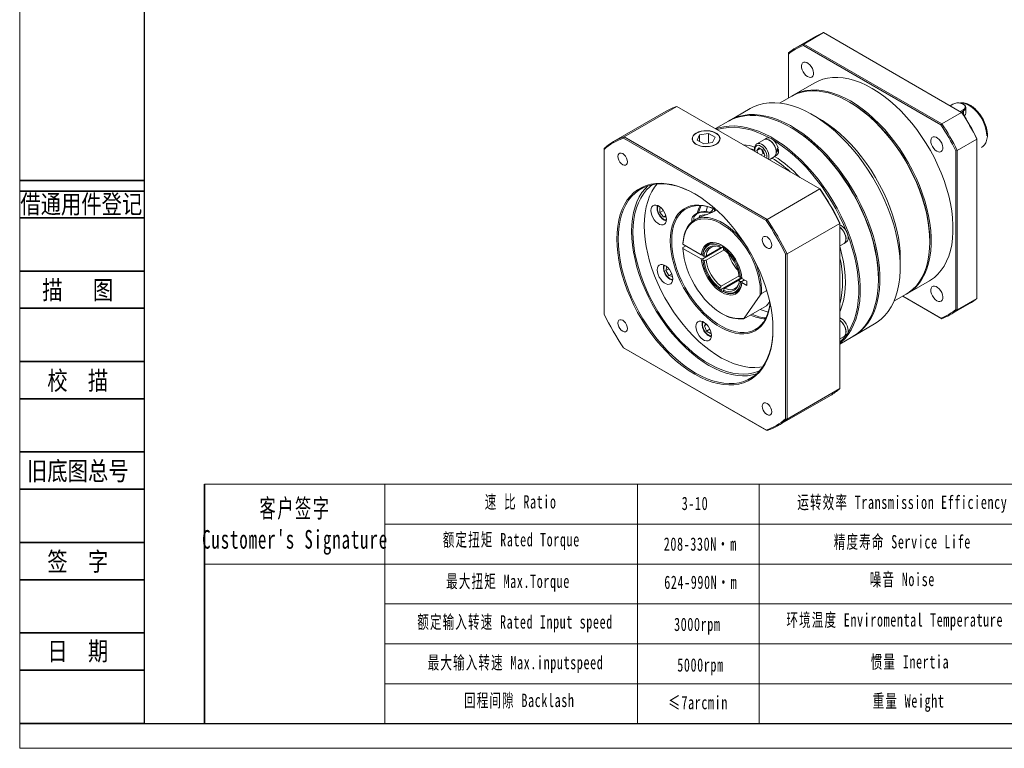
# Model space of a CAD drawing. Header units: millimetres. Extents: x 8145 to 8986, y -564 to 31.
# Tile 1 of 3: x 8145 to 8541, y -564 to -271. Entities that reach past the tile are written whole.
import ezdxf
from ezdxf.enums import TextEntityAlignment as Align

# ---------------------------------------------------------------- set-up
doc = ezdxf.new("R2010")
doc.units = ezdxf.units.MM
doc.layers.get('0').update_dxf_attribs({"lineweight": 18})
for name, color, linetype, lineweight in [('2细线层', 4, 'Continuous', 35), ('6文字层', 3, 'Continuous', 35), ('7标注层', 4, 'Continuous', 35), ('SLD-0', 7, 'Continuous', 18), ('图框_外框线', 7, 'Continuous', 18)]:
    doc.layers.add(name, color=color, linetype=linetype, lineweight=lineweight)
doc.styles.add('宋体', font='txt', dxfattribs={"width": 0.8})
doc.styles.add('标准', font='txt', dxfattribs={"width": 0.667})

msp = doc.modelspace()

# ---------------------------------------------------------------- linework, layer by layer
at = {"color": 7, "linetype": 'Continuous', "lineweight": 15}
for p, q in [((8468.1, -275.86), (8460.18, -280.43)), ((8523.6, -307.9), (8468.1, -275.86)), ((8464.85, -277.38), (8456.93, -281.95)), ((8460, -280.98), (8460.18, -280.43)), ((8515.3, -312.9), (8460, -280.98)), ((8460.18, -280.43), (8515.68, -312.47)), ((8453.99, -284.45), (8453.99, -284.01)), ((8453.99, -284.45), (8453.99, -302.13)), ((8464.65, -295.97), (8455.88, -301.03)), ((8455.32, -301.36), (8450.41, -304.19)), ((8478.6, -303.8), (8478.32, -303.64)), ((8520.12, -304.59), (8518.99, -305.24)), ((8524.42, -304.72), (8524.19, -304.59)), ((8404.87, -307.39), (8383.66, -319.63)), ((8409.13, -305.5), (8387.91, -317.74)), ((8466.61, -338.68), (8409.13, -305.5)), ((8438.61, -306.39), (8430.41, -311.12)), ((8515.68, -312.47), (8523.6, -307.9)), ((8523.06, -307.59), (8524.19, -306.94)), ((8524.42, -307.33), (8523.52, -307.85)), ((8523.6, -307.9), (8523.78, -308)), ((8524.42, -307.33), (8524.19, -306.94)), ((8525.35, -308.07), (8525.35, -306.03)), ((8429.84, -311.45), (8424.64, -314.45)), ((8466.44, -310.5), (8463.61, -308.86)), ((8515.3, -312.9), (8515.68, -312.47)), ((8416.98, -316.24), (8416.94, -316.26)), ((8421.85, -316.43), (8418.28, -316.99)), ((8424.47, -317.94), (8421.85, -316.43)), ((8421.85, -320.26), (8421.85, -316.43)), ((8424.86, -316.26), (8424.81, -316.24)), ((8455.13, -314.09), (8454.84, -313.93)), ((8387.73, -318.29), (8387.91, -317.74)), ((8445.01, -351.36), (8387.73, -318.29)), ((8387.91, -317.74), (8445.39, -350.92)), ((8418.28, -316.99), (8417.33, -319.05)), ((8417.33, -319.05), (8419.94, -320.56)), ((8418.28, -319.6), (8418.28, -316.99)), ((8419.94, -320.56), (8423.51, -320)), ((8423.51, -320), (8424.47, -317.94)), ((8444.3, -318.82), (8441.33, -320.53)), ((8445.22, -318.34), (8444.63, -318.68)), ((8529.79, -318.62), (8521.87, -323.2)), ((8529.79, -382.71), (8529.79, -318.62)), ((8379.88, -322.38), (8379.88, -322.82)), ((8379.88, -322.82), (8379.88, -388.97)), ((8441.27, -323.3), (8442.09, -322.14)), ((8442.68, -322.48), (8441.27, -323.3)), ((8441.64, -324.27), (8441.27, -323.3)), ((8442.09, -322.14), (8443.72, -323.08)), ((8443.78, -324.43), (8442.85, -324.96)), ((8443.37, -323.37), (8443.13, -322.74)), ((8443.78, -324.43), (8443.37, -323.37)), ((8443.72, -323.08), (8444.53, -325.19)), ((8444.37, -324.77), (8443.78, -324.43)), ((8449.96, -322.85), (8449.52, -322.68)), ((8521.87, -323.2), (8521.31, -323.31)), ((8521.31, -387.17), (8521.31, -323.31)), ((8521.87, -323.2), (8521.87, -387.28)), ((8444.53, -325.19), (8444.16, -325.72)), ((8446.25, -326.93), (8448.3, -325.75)), ((8448.58, -325.53), (8449.18, -325.18)), ((8445.39, -350.92), (8466.61, -338.68)), ((8466.79, -338.79), (8466.61, -338.68)), ((8402.34, -346.29), (8402.74, -346.25)), ((8402.34, -348.17), (8402.34, -346.29)), ((8403.71, -347.38), (8402.34, -348.17)), ((8403.75, -349.93), (8402.34, -348.17)), ((8404.69, -349.39), (8403.75, -349.93)), ((8404.81, -349.84), (8403.75, -349.93)), ((8415.13, -351.16), (8415.13, -351.94)), ((8416.8, -350.84), (8416.2, -351.19)), ((8417.96, -350.27), (8418.37, -349.37)), ((8418.37, -349.37), (8421.05, -348.96)), ((8418.37, -350.09), (8418.37, -349.37)), ((8445.39, -350.92), (8445.01, -351.36)), ((8474.64, -352.59), (8453.42, -364.83)), ((8474.64, -352.59), (8474.64, -352.37)), ((8474.64, -418.96), (8474.64, -352.59)), ((8510.84, -359.98), (8510.84, -359.65)), ((8411.58, -360.96), (8411.58, -360.64)), ((8418.95, -365.22), (8411.58, -360.96)), ((8411.58, -362.27), (8412.71, -361.62)), ((8411.58, -362.27), (8411.58, -362.6)), ((8411.58, -362.6), (8418.95, -366.85)), ((8419.51, -366.8), (8428.04, -361.87)), ((8428.08, -363.17), (8420.93, -367.29)), ((8420.94, -365.66), (8426.91, -362.22)), ((8426.69, -361.07), (8426.41, -361.56)), ((8426.41, -361.56), (8426.41, -362.17)), ((8427.83, -361.73), (8426.98, -362.22)), ((8427.83, -362.38), (8428.11, -361.89)), ((8427.83, -362.98), (8427.83, -362.38)), ((8474.64, -361.62), (8476.34, -360.64)), ((8476.63, -360.42), (8476.82, -360.3)), ((8419.51, -365.22), (8418.95, -365.22)), ((8418.95, -366.85), (8419.51, -366.85)), ((8419.51, -366.8), (8419.51, -367.13)), ((8419.51, -367.13), (8420.04, -367.43)), ((8419.52, -365.5), (8419.52, -365.17)), ((8420.04, -365.8), (8419.52, -365.5)), ((8452.86, -364.94), (8453.42, -364.83)), ((8452.86, -431.1), (8452.86, -364.94)), ((8453.42, -364.83), (8453.42, -431.21)), ((8498.96, -370.1), (8498.96, -366.83)), ((8404.73, -371.53), (8405.14, -370.01)), ((8405.93, -370.84), (8404.73, -371.53)), ((8405.89, -373.53), (8404.73, -371.53)), ((8407.09, -372.84), (8405.89, -373.53)), ((8407.4, -373.93), (8405.89, -373.53)), ((8435.26, -374.34), (8426.69, -379.29)), ((8426.98, -377.81), (8434.16, -373.67)), ((8434.41, -375.15), (8428.39, -378.63)), ((8434.72, -374.27), (8434.19, -373.97)), ((8434.2, -375.61), (8434.73, -375.91)), ((8434.44, -375.09), (8435.29, -374.6)), ((8435.29, -374.27), (8434.72, -374.27)), ((8434.73, -375.91), (8435.29, -375.91)), ((8437.3, -375.81), (8435.29, -374.65)), ((8436.38, -375.28), (8435.29, -375.91)), ((8436.42, -375.31), (8435.29, -375.96)), ((8435.29, -375.96), (8435.29, -376.29)), ((8437.3, -377.45), (8437.3, -375.81)), ((8490.19, -375.16), (8490.19, -374.83)), ((8501.88, -380.71), (8510.65, -375.65)), ((8426.41, -378.52), (8426.41, -379.12)), ((8426.41, -379.12), (8426.69, -379.29)), ((8427.83, -379.94), (8427.83, -379.34)), ((8428.11, -380.11), (8427.83, -379.94)), ((8435.29, -376.29), (8437.3, -377.45)), ((8443.22, -380.75), (8445.29, -379.55)), ((8436.13, -390.6), (8442.61, -381.38)), ((8443.22, -380.75), (8442.61, -381.38)), ((8496.4, -383.87), (8501.31, -381.04)), ((8499.99, -381.8), (8515.3, -390.64)), ((8515.68, -390.86), (8499.99, -381.8)), ((8521.87, -387.28), (8529.79, -382.71)), ((8436.08, -390.9), (8445.13, -385.67)), ((8445.13, -385.67), (8445.74, -385.05)), ((8445.74, -385.05), (8446.47, -384.01)), ((8518.93, -389.34), (8526.85, -384.77)), ((8521.87, -387.28), (8521.31, -387.17)), ((8427.12, -388.71), (8427.4, -388.88)), ((8436.13, -390.6), (8436.08, -390.9)), ((8515.68, -390.86), (8515.3, -390.64)), ((8420.22, -393.75), (8420.83, -392.89)), ((8421.15, -393.21), (8420.22, -393.75)), ((8421.03, -395.86), (8420.22, -393.75)), ((8422.41, -395.06), (8421.03, -395.86)), ((8422.67, -396.8), (8421.03, -395.86)), ((8480.4, -397.73), (8488.6, -392.99)), ((8422.9, -396.47), (8422.67, -396.8)), ((8474.64, -399.02), (8476.34, -398.04)), ((8474.64, -401.05), (8479.84, -398.05)), ((8476.63, -397.82), (8477.22, -397.47)), ((8387.73, -402.56), (8445.01, -435.63)), ((8387.91, -402.66), (8387.73, -402.56)), ((8445.39, -435.84), (8387.91, -402.66)), ((8453.42, -431.21), (8474.64, -418.96)), ((8449.65, -433.95), (8470.86, -421.71)), ((8453.42, -431.21), (8452.86, -431.1)), ((8445.01, -435.63), (8445.39, -435.84))]:
    msp.add_line(p, q, dxfattribs=at)
at = {"color": 8, "linetype": 'Continuous', "lineweight": 15}
for p, q in [((8524.42, -308.99), (8524.42, -307.33)), ((8424.29, -346.77), (8424.29, -347.52))]:
    msp.add_line(p, q, dxfattribs=at)
for p, q in [((8291.77, -457.4), (8291.77, -553.57)), ((8393.28, -457.4), (8393.28, -553.57))]:
    msp.add_line(p, q)
at = {"color": 7, "linetype": 'Continuous', "lineweight": 15, "flags": 128}
for points in [[(8461.65, -293.55), (8461, -293.08), (8460.4, -292.43), (8459.89, -291.66), (8459.51, -290.82), (8459.29, -289.98), (8459.25, -289.2), (8459.38, -288.54), (8459.68, -288.04), (8460.13, -287.75), (8460.69, -287.68), (8461.32, -287.84), (8461.97, -288.21), (8462.61, -288.78), (8463.16, -289.5), (8463.61, -290.31), (8463.91, -291.15), (8464.05, -291.97), (8464, -292.7), (8463.78, -293.29), (8463.4, -293.69), (8462.9, -293.87), (8462.3, -293.82), (8461.65, -293.55)], [(8487.65, -298.25), (8485.27, -296.98), (8482.91, -295.92), (8480.57, -295.06), (8478.28, -294.43), (8476.03, -294.02), (8473.84, -293.83), (8471.73, -293.86), (8469.7, -294.12), (8467.77, -294.6), (8465.94, -295.3), (8464.65, -295.97)], [(8510.84, -359.98), (8510.75, -357.18), (8510.49, -354.31), (8510.06, -351.36), (8509.46, -348.36), (8508.69, -345.32), (8507.76, -342.26), (8506.68, -339.19), (8505.44, -336.13), (8504.06, -333.1), (8502.54, -330.12), (8500.89, -327.19), (8499.12, -324.34), (8497.24, -321.58), (8495.26, -318.92), (8493.19, -316.38), (8491.03, -313.97), (8488.82, -311.71), (8486.54, -309.61), (8484.22, -307.67), (8481.87, -305.92), (8479.5, -304.35), (8477.13, -302.98), (8474.76, -301.81), (8472.41, -300.85), (8470.09, -300.11), (8467.81, -299.59), (8465.59, -299.28), (8463.44, -299.21), (8461.37, -299.35), (8459.39, -299.72), (8457.51, -300.32), (8455.74, -301.12), (8455.32, -301.36)], [(8455.6, -301.2), (8457.17, -300.37), (8459, -299.67), (8460.93, -299.18), (8462.96, -298.93), (8465.07, -298.89), (8467.26, -299.08), (8469.51, -299.49), (8471.81, -300.13), (8474.14, -300.98), (8476.5, -302.04), (8478.88, -303.31), (8481.25, -304.78), (8483.62, -306.44), (8485.95, -308.29), (8488.25, -310.31), (8490.5, -312.5), (8492.69, -314.83), (8494.8, -317.31), (8496.83, -319.91), (8498.76, -322.62), (8500.58, -325.43), (8502.3, -328.32), (8503.88, -331.28), (8505.33, -334.29), (8506.64, -337.33), (8507.81, -340.4), (8508.82, -343.46), (8509.66, -346.52), (8510.35, -349.54), (8510.86, -352.51), (8511.21, -355.43), (8511.38, -358.26), (8511.38, -361.01), (8511.21, -363.64), (8510.86, -366.16), (8510.35, -368.54), (8509.66, -370.77), (8508.82, -372.84), (8507.81, -374.75), (8506.64, -376.47), (8505.33, -378), (8503.88, -379.33), (8502.3, -380.46), (8501.59, -380.87)], [(8510.65, -375.65), (8511.06, -375.4), (8512.65, -374.27), (8514.1, -372.94), (8515.41, -371.4), (8516.57, -369.68), (8517.58, -367.78), (8518.43, -365.71), (8519.12, -363.48), (8519.63, -361.1), (8519.98, -358.58), (8520.15, -355.95), (8520.15, -353.2), (8519.98, -350.37), (8519.63, -347.45), (8519.12, -344.48), (8518.43, -341.45), (8517.58, -338.4), (8516.57, -335.33), (8515.41, -332.27), (8514.1, -329.23), (8512.65, -326.22), (8511.06, -323.26), (8509.35, -320.37), (8507.53, -317.56), (8505.59, -314.84), (8503.57, -312.24), (8501.45, -309.77), (8499.27, -307.44), (8497.02, -305.25), (8494.72, -303.23), (8492.38, -301.38), (8490.02, -299.72), (8487.65, -298.25)], [(8438.61, -306.39), (8440.2, -305.58), (8442.12, -304.86), (8444.16, -304.37), (8446.29, -304.1), (8448.51, -304.06), (8450.8, -304.24), (8453.16, -304.65), (8455.56, -305.29), (8458.01, -306.15), (8460.49, -307.22), (8462.98, -308.51), (8465.48, -310), (8467.96, -311.69), (8470.43, -313.57), (8472.86, -315.62), (8475.24, -317.85), (8477.57, -320.24), (8479.82, -322.77), (8482, -325.44), (8484.08, -328.23), (8486.06, -331.12), (8487.94, -334.11), (8489.68, -337.18), (8491.3, -340.3), (8492.78, -343.48), (8494.12, -346.68), (8495.3, -349.9), (8496.33, -353.12), (8497.19, -356.32), (8497.89, -359.49), (8498.41, -362.61), (8498.76, -365.67), (8498.94, -368.65), (8498.94, -371.53), (8498.76, -374.3), (8498.41, -376.95), (8497.89, -379.46), (8497.19, -381.83), (8496.33, -384.04), (8495.3, -386.07), (8494.12, -387.93), (8492.78, -389.59), (8491.3, -391.05), (8489.68, -392.31), (8488.6, -392.99)], [(8510.84, -359.65), (8510.79, -357.56), (8510.57, -354.69), (8510.18, -351.75), (8509.61, -348.75), (8508.87, -345.71), (8507.97, -342.64), (8506.91, -339.56), (8505.69, -336.49), (8504.33, -333.45), (8502.82, -330.45), (8501.18, -327.5), (8499.42, -324.63), (8497.55, -321.85), (8495.57, -319.18), (8493.5, -316.62), (8491.35, -314.2), (8489.13, -311.92), (8486.85, -309.8), (8484.52, -307.85), (8482.16, -306.09), (8479.79, -304.51), (8478.6, -303.8)], [(8478.6, -303.8), (8479.19, -304.15), (8481.57, -305.68), (8483.93, -307.4), (8486.27, -309.3), (8488.56, -311.37), (8490.8, -313.61), (8492.97, -316), (8495.06, -318.53), (8497.06, -321.17), (8498.97, -323.93), (8500.76, -326.78), (8502.42, -329.71), (8503.96, -332.7), (8505.36, -335.73), (8506.62, -338.79), (8507.72, -341.87), (8508.66, -344.94), (8509.44, -347.99), (8510.05, -351), (8510.49, -353.96), (8510.75, -356.85), (8510.84, -359.65)], [(8524.19, -306.94), (8524.72, -306.52), (8525, -306.02), (8525, -305.5), (8524.72, -305.01), (8524.19, -304.59), (8523.46, -304.28), (8522.6, -304.12), (8521.7, -304.12), (8520.85, -304.28), (8520.12, -304.59)], [(8524.42, -304.72), (8524.72, -304.92), (8525.15, -305.38), (8525.35, -305.89), (8525.28, -306.42), (8524.96, -306.91), (8524.42, -307.33)], [(8490.19, -375.16), (8490.1, -372.23), (8489.84, -369.21), (8489.4, -366.12), (8488.79, -362.98), (8488.01, -359.79), (8487.07, -356.58), (8485.96, -353.35), (8484.7, -350.14), (8483.29, -346.95), (8481.74, -343.79), (8480.06, -340.7), (8478.25, -337.67), (8476.32, -334.72), (8474.28, -331.88), (8472.15, -329.15), (8469.94, -326.55), (8467.64, -324.09), (8465.29, -321.78), (8462.88, -319.64), (8460.43, -317.67), (8457.95, -315.88), (8455.46, -314.29), (8452.97, -312.9), (8450.48, -311.72), (8448.02, -310.75), (8445.59, -310.01), (8443.2, -309.48), (8440.88, -309.18), (8438.62, -309.11), (8436.44, -309.26), (8434.36, -309.65), (8432.38, -310.25), (8430.51, -311.08), (8429.84, -311.45)], [(8430.12, -311.29), (8430.18, -311.25), (8431.99, -310.31), (8433.92, -309.6), (8435.96, -309.1), (8438.09, -308.83), (8440.3, -308.79), (8442.6, -308.98), (8444.95, -309.39), (8447.36, -310.02), (8449.81, -310.88), (8452.29, -311.96), (8454.78, -313.24), (8457.27, -314.73), (8459.76, -316.42), (8462.22, -318.3), (8464.65, -320.36), (8467.04, -322.59), (8469.36, -324.97), (8471.62, -327.51), (8473.8, -330.17), (8475.88, -332.96), (8477.86, -335.86), (8479.73, -338.85), (8481.48, -341.91), (8483.1, -345.04), (8484.58, -348.21), (8485.92, -351.42), (8487.1, -354.64), (8488.13, -357.86), (8488.99, -361.06), (8489.68, -364.23), (8490.21, -367.35), (8490.56, -370.4), (8490.74, -373.38), (8490.74, -376.26), (8490.56, -379.03), (8490.21, -381.69), (8489.68, -384.2), (8488.99, -386.57), (8488.13, -388.77), (8487.1, -390.81), (8485.92, -392.66), (8484.58, -394.32), (8483.1, -395.79), (8481.48, -397.05), (8480.12, -397.89)], [(8466.44, -310.5), (8467.62, -311.21), (8469.99, -312.77), (8472.34, -314.53), (8474.66, -316.47), (8476.94, -318.57), (8479.16, -320.83), (8481.31, -323.24), (8483.38, -325.78), (8485.36, -328.43), (8487.24, -331.2), (8489.01, -334.05), (8490.66, -336.98), (8492.18, -339.96), (8493.56, -342.99), (8494.8, -346.05), (8495.89, -349.11), (8496.81, -352.18), (8497.58, -355.22), (8498.18, -358.22), (8498.61, -361.16), (8498.87, -364.04), (8498.96, -366.83)], [(8416.94, -316.21), (8416.2, -316.73), (8415.67, -317.34), (8415.37, -317.99), (8415.3, -318.66), (8415.49, -319.33), (8415.91, -319.96), (8416.54, -320.53), (8417.37, -321.01), (8418.35, -321.38), (8419.45, -321.62), (8420.6, -321.72), (8421.77, -321.69), (8422.9, -321.51), (8423.95, -321.21), (8424.86, -320.78), (8425.59, -320.26), (8426.12, -319.65), (8426.43, -319), (8426.49, -318.33), (8426.31, -317.66), (8425.89, -317.03), (8425.25, -316.46), (8424.42, -315.98), (8423.44, -315.61), (8422.35, -315.37), (8421.19, -315.27), (8420.02, -315.3), (8418.89, -315.48), (8417.85, -315.78), (8416.94, -316.21)], [(8416.98, -316.24), (8416.23, -316.77), (8415.7, -317.39), (8415.41, -318.06), (8415.38, -318.75), (8415.61, -319.43), (8416.08, -320.07), (8416.78, -320.63), (8417.67, -321.09), (8418.71, -321.43), (8419.85, -321.63), (8421.05, -321.69), (8422.23, -321.6), (8423.36, -321.36), (8424.36, -320.98), (8425.21, -320.5), (8425.85, -319.91), (8426.27, -319.27), (8426.43, -318.58), (8426.33, -317.89), (8425.98, -317.23), (8425.39, -316.63), (8424.59, -316.12), (8423.62, -315.71), (8422.52, -315.44), (8421.35, -315.31), (8420.15, -315.33), (8418.99, -315.5), (8417.92, -315.8), (8416.98, -316.24)], [(8424.84, -314.57), (8426, -314.17), (8428.04, -313.67), (8430.17, -313.4), (8432.38, -313.36), (8434.68, -313.55), (8437.03, -313.96), (8439.44, -314.6), (8441.89, -315.45), (8444.37, -316.53), (8446.86, -317.81), (8449.35, -319.31), (8451.84, -320.99), (8454.3, -322.87), (8456.73, -324.93), (8459.12, -327.16), (8461.44, -329.55), (8463.7, -332.08), (8465.88, -334.75), (8467.96, -337.53), (8469.94, -340.43), (8471.81, -343.42), (8473.56, -346.48), (8475.18, -349.61), (8476.66, -352.78), (8478, -355.99), (8479.18, -359.21), (8480.21, -362.43), (8481.07, -365.63), (8481.77, -368.8), (8482.29, -371.92), (8482.64, -374.98), (8482.82, -377.95), (8482.82, -380.83), (8482.64, -383.61), (8482.29, -386.26), (8481.77, -388.77), (8481.07, -391.14), (8480.21, -393.34), (8479.18, -395.38), (8478, -397.23), (8476.66, -398.9), (8475.18, -400.36), (8474.64, -400.82)], [(8446.4, -318.21), (8444.11, -317.03), (8441.65, -315.97), (8439.22, -315.12), (8436.83, -314.48), (8434.5, -314.07), (8432.22, -313.89), (8430.02, -313.93), (8427.91, -314.2), (8425.89, -314.69), (8425.35, -314.86)], [(8455.13, -314.09), (8455.74, -314.45), (8458.21, -316.03), (8460.67, -317.8), (8463.1, -319.75), (8465.49, -321.88), (8467.82, -324.17), (8470.1, -326.61), (8472.3, -329.19), (8474.41, -331.9), (8476.43, -334.72), (8478.34, -337.64), (8480.14, -340.65), (8481.81, -343.72), (8483.35, -346.85), (8484.75, -350.01), (8486, -353.2), (8487.09, -356.4), (8488.03, -359.58), (8488.8, -362.75), (8489.41, -365.87), (8489.84, -368.93), (8490.11, -371.93), (8490.19, -374.83)], [(8490.19, -374.83), (8490.17, -373.39), (8490, -370.44), (8489.65, -367.41), (8489.13, -364.31), (8488.44, -361.17), (8487.58, -357.99), (8486.56, -354.8), (8485.39, -351.61), (8484.07, -348.43), (8482.6, -345.28), (8480.99, -342.17), (8479.26, -339.13), (8477.4, -336.17), (8475.43, -333.3), (8473.37, -330.53), (8471.21, -327.89), (8468.97, -325.37), (8466.66, -323.01), (8464.3, -320.8), (8461.89, -318.75), (8459.44, -316.89), (8456.98, -315.21), (8455.13, -314.09)], [(8444.3, -318.82), (8444.78, -318.65), (8445.42, -318.67), (8446.12, -318.92), (8446.83, -319.38), (8447.5, -320.02), (8448.1, -320.81), (8448.58, -321.68), (8448.93, -322.6), (8449.1, -323.49), (8449.1, -324.31), (8448.93, -325), (8448.58, -325.52), (8448.3, -325.75)], [(8444.32, -318.86), (8444.68, -318.72), (8445.3, -318.69), (8445.99, -318.9), (8446.7, -319.32), (8447.38, -319.93), (8447.99, -320.7), (8448.49, -321.56), (8448.86, -322.47), (8449.06, -323.37)], [(8445.22, -318.34), (8445.73, -318.17), (8446.38, -318.2), (8447.08, -318.47), (8447.78, -318.94), (8448.45, -319.6), (8449.04, -320.39), (8449.51, -321.27), (8449.83, -322.19)], [(8477.97, -396.37), (8478.64, -395.25), (8479.66, -393.23), (8480.52, -391.04), (8481.21, -388.7), (8481.73, -386.2), (8482.08, -383.57), (8482.25, -380.82), (8482.25, -377.96), (8482.08, -375.01), (8481.73, -371.98), (8481.21, -368.89), (8480.52, -365.74), (8479.66, -362.57), (8478.64, -359.37), (8477.47, -356.18), (8476.15, -353), (8474.68, -349.85), (8473.07, -346.75), (8471.34, -343.71), (8469.48, -340.74), (8467.51, -337.87), (8465.45, -335.1), (8463.29, -332.46), (8461.05, -329.94), (8458.74, -327.58), (8456.38, -325.37), (8453.97, -323.33), (8451.52, -321.46), (8449.06, -319.79), (8448, -319.13)], [(8513.65, -323.57), (8513, -323.09), (8512.4, -322.45), (8511.89, -321.68), (8511.51, -320.84), (8511.29, -320), (8511.25, -319.22), (8511.38, -318.56), (8511.68, -318.06), (8512.13, -317.77), (8512.69, -317.7), (8513.32, -317.86), (8513.97, -318.23), (8514.61, -318.8), (8515.16, -319.52), (8515.61, -320.33), (8515.91, -321.17), (8516.05, -321.99), (8516, -322.72), (8515.78, -323.3), (8515.4, -323.7), (8514.9, -323.89), (8514.3, -323.84), (8513.65, -323.57)], [(8389.29, -327.84), (8389.2, -327.1), (8388.93, -326.32), (8388.5, -325.58), (8387.97, -324.96), (8387.37, -324.51), (8386.78, -324.27), (8386.24, -324.28), (8385.81, -324.52), (8385.54, -324.98), (8385.45, -325.62), (8385.54, -326.36), (8385.81, -327.13), (8386.24, -327.87), (8386.78, -328.5), (8387.37, -328.95), (8387.97, -329.18), (8388.5, -329.18), (8388.93, -328.93), (8389.2, -328.47), (8389.29, -327.84)], [(8384.98, -358.83), (8385.06, -356.17), (8385.33, -353.63), (8385.76, -351.22), (8386.37, -348.95), (8387.15, -346.84), (8388.08, -344.9), (8389.18, -343.13), (8390.43, -341.56), (8391.82, -340.18), (8393.36, -339.01), (8395.02, -338.05), (8396.8, -337.31), (8398.69, -336.79), (8400.67, -336.5), (8402.75, -336.43), (8404.9, -336.59), (8407.12, -336.97), (8409.38, -337.58), (8411.69, -338.41), (8414.02, -339.45), (8416.37, -340.7), (8418.72, -342.16), (8421.05, -343.81), (8423.36, -345.64), (8425.62, -347.66), (8427.84, -349.83), (8429.99, -352.16), (8432.07, -354.62), (8434.06, -357.21), (8435.95, -359.91), (8437.73, -362.71), (8439.39, -365.58), (8440.92, -368.52), (8442.31, -371.51), (8443.56, -374.53), (8444.66, -377.56), (8445.6, -380.58), (8446.37, -383.59), (8446.98, -386.56), (8447.42, -389.47), (8447.68, -392.32), (8447.77, -395.08), (8447.68, -397.74), (8447.42, -400.28), (8446.98, -402.69), (8446.37, -404.96), (8445.6, -407.07), (8444.66, -409.02), (8443.56, -410.78), (8442.31, -412.35), (8440.92, -413.73), (8439.39, -414.9), (8437.73, -415.86), (8435.95, -416.6), (8434.06, -417.12), (8432.07, -417.42), (8429.99, -417.48), (8427.84, -417.33), (8425.62, -416.94), (8423.36, -416.34), (8421.05, -415.51), (8418.72, -414.46), (8416.37, -413.21), (8414.02, -411.76), (8411.69, -410.1), (8409.38, -408.27), (8407.12, -406.26), (8404.9, -404.08), (8402.75, -401.76), (8400.67, -399.29), (8398.69, -396.7), (8396.8, -394), (8395.02, -391.21), (8393.36, -388.33), (8391.82, -385.39), (8390.43, -382.4), (8389.18, -379.39), (8388.08, -376.36), (8387.15, -373.33), (8386.37, -370.32), (8385.76, -367.35), (8385.33, -364.44), (8385.06, -361.59), (8384.98, -358.83)], [(8416.52, -340.79), (8414.33, -339.62), (8412.02, -338.59), (8409.73, -337.77), (8407.48, -337.17), (8405.29, -336.79), (8403.15, -336.63), (8401.1, -336.7), (8399.13, -336.99), (8397.26, -337.51), (8395.49, -338.24), (8393.85, -339.19), (8392.33, -340.35), (8390.95, -341.71), (8389.71, -343.27), (8388.62, -345.02), (8387.69, -346.95), (8386.92, -349.04), (8386.32, -351.29), (8385.89, -353.68), (8385.63, -356.2), (8385.54, -358.83)], [(8390.92, -355.73), (8391, -353.1), (8391.26, -350.58), (8391.7, -348.19), (8392.3, -345.94), (8393.07, -343.85), (8394, -341.92), (8395.08, -340.17), (8396.32, -338.61), (8397.51, -337.42)], [(8391.48, -356.06), (8391.57, -353.44), (8391.83, -350.94), (8392.27, -348.57), (8392.87, -346.34), (8393.64, -344.27), (8394.58, -342.37), (8395.67, -340.65), (8396.91, -339.11), (8398.3, -337.78), (8399.39, -336.94)], [(8396.01, -353.44), (8396.09, -350.83), (8396.36, -348.33), (8396.79, -345.95), (8397.4, -343.73), (8398.17, -341.66), (8399.1, -339.76), (8400.2, -338.03), (8401.27, -336.68)], [(8398.72, -347.36), (8398.81, -346.55), (8399.07, -345.89), (8399.5, -345.43), (8400.06, -345.18), (8400.72, -345.16), (8401.45, -345.37), (8402.2, -345.8), (8402.93, -346.43), (8403.6, -347.22), (8404.16, -348.12), (8404.58, -349.08), (8404.85, -350.04), (8404.94, -350.95), (8404.85, -351.76), (8404.58, -352.41), (8404.16, -352.88), (8403.6, -353.13), (8402.93, -353.15), (8402.2, -352.94), (8401.45, -352.5), (8400.72, -351.88), (8400.06, -351.09), (8399.5, -350.19), (8399.07, -349.23), (8398.81, -348.27), (8398.72, -347.36)], [(8406.47, -359.49), (8406.56, -357.36), (8406.82, -355.36), (8407.26, -353.5), (8407.87, -351.8), (8408.64, -350.26), (8409.57, -348.9), (8410.65, -347.74), (8411.86, -346.79), (8413.21, -346.05), (8414.67, -345.52), (8416.24, -345.23), (8417.9, -345.16), (8419.64, -345.31), (8421.43, -345.7), (8423.27, -346.31), (8424.96, -347.04)], [(8425.02, -347.1), (8423.6, -346.49), (8421.79, -345.89), (8420.02, -345.51), (8418.31, -345.36), (8416.67, -345.43), (8415.12, -345.72), (8413.68, -346.23), (8412.35, -346.97), (8411.15, -347.91), (8410.09, -349.05), (8409.17, -350.39), (8408.41, -351.9), (8407.82, -353.59), (8407.38, -355.42), (8407.12, -357.39), (8407.04, -359.49)], [(8420.92, -347.84), (8420.96, -347.59), (8421.38, -345.79)], [(8411.58, -360.64), (8411.74, -358.82), (8412.07, -357.13), (8412.58, -355.59), (8413.25, -354.21), (8414.07, -353.02), (8415.04, -352.02), (8416.15, -351.22), (8417.38, -350.64), (8418.72, -350.28), (8420.16, -350.14), (8421.68, -350.23), (8423.26, -350.54), (8424.88, -351.08), (8426.54, -351.83), (8428.2, -352.78), (8429.86, -353.94), (8431.49, -355.27), (8433.07, -356.78), (8434.59, -358.44), (8436.03, -360.23), (8437.38, -362.14), (8437.38, -362.15)], [(8442.61, -381.38), (8442.67, -379.51), (8442.57, -377.54), (8442.28, -375.5), (8441.83, -373.4), (8441.21, -371.27), (8440.43, -369.14), (8439.5, -367.02), (8438.43, -364.95), (8437.23, -362.94), (8435.92, -361.02), (8434.51, -359.21), (8433.01, -357.53), (8431.45, -356), (8429.84, -354.64), (8428.2, -353.46), (8426.55, -352.47), (8424.9, -351.69), (8423.28, -351.13), (8421.7, -350.79), (8420.19, -350.67), (8418.75, -350.78), (8417.4, -351.11), (8416.17, -351.67), (8415.06, -352.44), (8414.08, -353.42), (8413.26, -354.6), (8412.58, -355.96), (8412.08, -357.48), (8411.74, -359.16), (8411.58, -360.96)], [(8441.17, -413.06), (8439.55, -413.49), (8437.58, -413.79), (8435.53, -413.85), (8433.39, -413.7), (8431.2, -413.32), (8428.95, -412.71), (8426.66, -411.89), (8424.35, -410.86), (8422.03, -409.62), (8419.7, -408.18), (8417.39, -406.54), (8415.1, -404.72), (8412.86, -402.73), (8410.66, -400.57), (8408.53, -398.27), (8406.47, -395.82), (8404.5, -393.26), (8402.63, -390.58), (8400.87, -387.81), (8399.22, -384.96), (8397.7, -382.05), (8396.32, -379.09), (8395.08, -376.1), (8394, -373.1), (8393.07, -370.1), (8392.3, -367.12), (8391.7, -364.17), (8391.26, -361.29), (8391, -358.47), (8390.92, -355.73)], [(8442.54, -411.67), (8441.71, -412.03), (8439.89, -412.62), (8437.96, -412.98), (8435.95, -413.13), (8433.85, -413.04), (8431.69, -412.73), (8429.47, -412.2), (8427.21, -411.44), (8424.91, -410.47), (8422.61, -409.29), (8420.29, -407.91), (8417.99, -406.33), (8415.71, -404.56), (8413.47, -402.61), (8411.28, -400.5), (8409.15, -398.24), (8407.09, -395.84), (8405.12, -393.3), (8403.24, -390.66), (8401.47, -387.92), (8399.82, -385.1), (8398.3, -382.21), (8396.91, -379.27), (8395.67, -376.3), (8394.58, -373.32), (8393.64, -370.34), (8392.87, -367.38), (8392.27, -364.45), (8391.83, -361.58), (8391.57, -358.77), (8391.48, -356.06)], [(8443.7, -410.17), (8442.49, -410.37), (8440.47, -410.51), (8438.38, -410.43), (8436.21, -410.12), (8433.99, -409.59), (8431.73, -408.83), (8429.44, -407.86), (8427.13, -406.68), (8424.82, -405.3), (8422.52, -403.71), (8420.24, -401.95), (8418, -400), (8415.8, -397.89), (8413.67, -395.63), (8411.61, -393.22), (8409.64, -390.69), (8407.77, -388.05), (8406, -385.31), (8404.35, -382.48), (8402.83, -379.6), (8401.44, -376.66), (8400.2, -373.69), (8399.1, -370.71), (8398.17, -367.73), (8397.4, -364.77), (8396.79, -361.84), (8396.36, -358.97), (8396.09, -356.16), (8396.01, -353.44)], [(8474.64, -353.15), (8475.21, -353.4), (8475.91, -353.9), (8476.57, -354.58), (8477.15, -355.39), (8477.6, -356.28), (8477.91, -357.19), (8478.04, -358.07), (8477.99, -358.86), (8477.77, -359.5), (8477.38, -359.97)], [(8474.64, -354.09), (8474.99, -354.37), (8475.65, -355.04), (8476.23, -355.84), (8476.7, -356.73), (8477.01, -357.64), (8477.16, -358.53), (8477.13, -359.33), (8476.93, -359.99), (8476.56, -360.48), (8476.34, -360.64)], [(8474.64, -354.13), (8474.83, -354.28), (8475.51, -354.91), (8476.11, -355.69), (8476.59, -356.56), (8476.94, -357.48), (8477.11, -358.37), (8477.11, -359.19), (8476.94, -359.87), (8476.88, -359.99)], [(8385.54, -358.83), (8385.63, -361.57), (8385.89, -364.39), (8386.32, -367.28), (8386.92, -370.22), (8387.69, -373.2), (8388.62, -376.2), (8389.71, -379.2), (8390.95, -382.19), (8392.33, -385.15), (8393.85, -388.06), (8395.49, -390.91), (8397.26, -393.68), (8399.13, -396.36), (8401.1, -398.93), (8403.15, -401.37), (8405.29, -403.68), (8407.48, -405.83), (8409.73, -407.82), (8412.02, -409.64), (8414.33, -411.28), (8416.65, -412.72), (8418.98, -413.96), (8421.29, -415), (8423.58, -415.82), (8425.82, -416.42), (8428.02, -416.8), (8430.15, -416.96), (8432.21, -416.89), (8434.18, -416.6), (8436.05, -416.08), (8437.82, -415.35), (8439.46, -414.4), (8440.98, -413.24), (8442.36, -411.87), (8443.6, -410.31), (8444.69, -408.56), (8445.62, -406.64), (8446.38, -404.55), (8446.99, -402.3), (8447.42, -399.91), (8447.68, -397.39), (8447.77, -394.97)], [(8446.57, -384.48), (8446.44, -385.81), (8446.09, -387.74), (8445.56, -389.53), (8444.87, -391.15), (8444.02, -392.6), (8443.02, -393.86), (8441.87, -394.92), (8440.59, -395.77), (8439.18, -396.4), (8437.66, -396.81), (8436.05, -396.99), (8434.35, -396.95), (8432.58, -396.68), (8430.76, -396.18), (8428.9, -395.46), (8427.02, -394.53), (8425.14, -393.4), (8423.27, -392.06), (8421.43, -390.54), (8419.64, -388.86), (8417.9, -387.01), (8416.24, -385.02), (8414.67, -382.92), (8413.21, -380.71), (8411.86, -378.41), (8410.65, -376.05), (8409.57, -373.64), (8408.64, -371.22), (8407.87, -368.79), (8407.26, -366.38), (8406.82, -364.01), (8406.56, -361.71), (8406.47, -359.49)], [(8407.04, -359.49), (8407.12, -361.68), (8407.38, -363.95), (8407.82, -366.28), (8408.41, -368.66), (8409.17, -371.05), (8410.09, -373.44), (8411.15, -375.81), (8412.35, -378.14), (8413.68, -380.41), (8415.12, -382.59), (8416.67, -384.67), (8418.31, -386.62), (8420.02, -388.44), (8421.79, -390.11), (8423.6, -391.6), (8425.44, -392.92), (8427.3, -394.04), (8429.15, -394.96), (8430.98, -395.67), (8432.78, -396.15), (8434.52, -396.42), (8436.19, -396.47), (8437.79, -396.28), (8439.28, -395.88), (8440.67, -395.26), (8441.94, -394.42), (8443.07, -393.38), (8444.06, -392.13), (8444.9, -390.71), (8445.58, -389.1), (8446.09, -387.34), (8446.44, -385.44), (8446.55, -384.39)], [(8418.95, -365.22), (8419.14, -363.94), (8419.51, -362.82), (8420.05, -361.87), (8420.74, -361.11), (8421.57, -360.57), (8422.53, -360.25), (8423.59, -360.16), (8424.72, -360.31), (8425.91, -360.68), (8427.12, -361.28), (8428.33, -362.08), (8429.52, -363.08), (8430.65, -364.24), (8431.71, -365.55), (8432.66, -366.97), (8433.5, -368.48), (8434.19, -370.03), (8434.73, -371.6), (8435.1, -373.15), (8435.29, -374.65)], [(8447.29, -361.32), (8447.2, -360.58), (8446.93, -359.8), (8446.5, -359.07), (8445.97, -358.44), (8445.37, -357.99), (8444.78, -357.75), (8444.24, -357.76), (8443.81, -358.01), (8443.54, -358.47), (8443.45, -359.1), (8443.54, -359.84), (8443.81, -360.62), (8444.24, -361.35), (8444.78, -361.98), (8445.37, -362.43), (8445.97, -362.67), (8446.5, -362.66), (8446.93, -362.41), (8447.2, -361.95), (8447.29, -361.32)], [(8501.31, -381.04), (8502.54, -380.25), (8504.06, -379.02), (8505.44, -377.58), (8506.68, -375.96), (8507.76, -374.14), (8508.69, -372.15), (8509.46, -370), (8510.06, -367.69), (8510.49, -365.24), (8510.75, -362.67), (8510.84, -359.98)], [(8411.58, -362.6), (8411.74, -364.61), (8412.08, -366.69), (8412.6, -368.81), (8413.28, -370.96), (8414.12, -373.11), (8415.1, -375.23), (8416.23, -377.3), (8417.48, -379.29), (8418.84, -381.18), (8420.3, -382.96), (8421.83, -384.59), (8423.43, -386.07), (8425.06, -387.37), (8426.72, -388.48), (8428.39, -389.39), (8430.04, -390.08), (8431.66, -390.55), (8433.22, -390.8), (8434.72, -390.81), (8436.13, -390.6)], [(8427.26, -361.36), (8426.23, -360.87), (8425.09, -360.51), (8424, -360.37), (8422.98, -360.45), (8422.06, -360.75), (8421.25, -361.27), (8420.58, -362), (8420.06, -362.91), (8419.7, -363.99), (8419.51, -365.22)], [(8419.52, -365.17), (8419.73, -363.91), (8420.12, -362.8), (8420.68, -361.87), (8421.4, -361.16), (8422.27, -360.66), (8423.25, -360.4), (8424.34, -360.39), (8425.49, -360.61), (8426.69, -361.07)], [(8426.41, -361.56), (8425.26, -361.13), (8424.15, -360.91), (8423.11, -360.93), (8422.16, -361.18), (8421.34, -361.65), (8420.64, -362.34), (8420.1, -363.23), (8419.72, -364.29), (8419.52, -365.5)], [(8426.41, -362.17), (8426.76, -362.2), (8426.98, -362.22)], [(8435.29, -376.29), (8435.1, -377.56), (8434.73, -378.69), (8434.19, -379.64), (8433.5, -380.39), (8432.66, -380.93), (8431.71, -381.25), (8430.65, -381.34), (8429.52, -381.19), (8428.33, -380.82), (8427.12, -380.22), (8425.91, -379.42), (8424.72, -378.42), (8423.59, -377.26), (8422.53, -375.95), (8421.57, -374.53), (8420.74, -373.03), (8420.05, -371.47), (8419.51, -369.9), (8419.14, -368.35), (8418.95, -366.85)], [(8420.94, -365.66), (8420.6, -365.72), (8420.04, -365.8)], [(8420.04, -367.43), (8420.6, -367.34), (8420.93, -367.29)], [(8401.27, -371.26), (8401.36, -370.46), (8401.63, -369.8), (8402.06, -369.33), (8402.62, -369.08), (8403.28, -369.06), (8404.01, -369.28), (8404.76, -369.71), (8405.49, -370.34), (8406.15, -371.12), (8406.71, -372.02), (8407.14, -372.98), (8407.41, -373.94), (8407.5, -374.86), (8407.41, -375.66), (8407.14, -376.32), (8406.71, -376.79), (8406.15, -377.04), (8405.49, -377.06), (8404.76, -376.84), (8404.01, -376.41), (8403.28, -375.78), (8402.62, -375), (8402.06, -374.1), (8401.63, -373.14), (8401.36, -372.18), (8401.27, -371.26)], [(8426.59, -379.22), (8427.4, -379.73), (8428.57, -380.31), (8429.71, -380.67), (8430.81, -380.81), (8431.82, -380.73), (8432.75, -380.42), (8433.55, -379.9), (8434.22, -379.18), (8434.74, -378.27), (8435.1, -377.18), (8435.29, -375.96)], [(8427.83, -379.94), (8428.99, -380.38), (8430.11, -380.59), (8431.15, -380.57), (8432.1, -380.31), (8432.93, -379.83), (8433.63, -379.12), (8434.16, -378.22), (8434.53, -377.14), (8434.73, -375.91)], [(8435.29, -375.91), (8435.1, -377.2), (8434.71, -378.32), (8434.15, -379.27), (8433.43, -380), (8432.57, -380.5), (8431.58, -380.77), (8430.49, -380.79), (8429.32, -380.57), (8428.11, -380.11)], [(8434.44, -375.09), (8434.35, -375.28), (8434.2, -375.61)], [(8479.84, -398.05), (8480.06, -397.92), (8481.74, -396.77), (8483.29, -395.41), (8484.7, -393.84), (8485.96, -392.08), (8487.07, -390.14), (8488.01, -388.02), (8488.79, -385.73), (8489.4, -383.29), (8489.84, -380.7), (8490.1, -377.99), (8490.19, -375.16)], [(8426.98, -377.81), (8426.77, -378.08), (8426.41, -378.52)], [(8427.83, -379.34), (8428.18, -378.89), (8428.39, -378.63)], [(8428.39, -378.63), (8429.53, -379.03), (8430.62, -379.19), (8431.61, -379.09), (8432.5, -378.73), (8433.24, -378.13), (8433.83, -377.31), (8433.89, -377.19)], [(8513.65, -383.62), (8513, -383.14), (8512.4, -382.49), (8511.89, -381.72), (8511.51, -380.89), (8511.29, -380.05), (8511.25, -379.27), (8511.38, -378.61), (8511.68, -378.11), (8512.13, -377.81), (8512.69, -377.74), (8513.32, -377.9), (8513.97, -378.28), (8514.61, -378.85), (8515.16, -379.57), (8515.61, -380.38), (8515.91, -381.22), (8516.05, -382.04), (8516, -382.77), (8515.78, -383.35), (8515.4, -383.75), (8514.9, -383.94), (8514.3, -383.89), (8513.65, -383.62)], [(8389.29, -394.81), (8389.2, -394.07), (8388.93, -393.3), (8388.5, -392.56), (8387.97, -391.93), (8387.37, -391.48), (8386.78, -391.25), (8386.24, -391.25), (8385.81, -391.5), (8385.54, -391.96), (8385.45, -392.59), (8385.54, -393.33), (8385.81, -394.11), (8386.24, -394.85), (8386.78, -395.47), (8387.37, -395.92), (8387.97, -396.16), (8388.5, -396.15), (8388.93, -395.91), (8389.2, -395.45), (8389.29, -394.81)], [(8416.82, -394.01), (8416.91, -393.2), (8417.17, -392.55), (8417.6, -392.08), (8418.16, -391.83), (8418.82, -391.81), (8419.55, -392.02), (8420.3, -392.46), (8421.03, -393.08), (8421.7, -393.87), (8422.26, -394.77), (8422.68, -395.73), (8422.95, -396.69), (8423.04, -397.6), (8422.95, -398.41), (8422.68, -399.07), (8422.26, -399.53), (8421.7, -399.78), (8421.03, -399.8), (8420.3, -399.59), (8419.55, -399.16), (8418.82, -398.53), (8418.16, -397.74), (8417.6, -396.84), (8417.17, -395.88), (8416.91, -394.92), (8416.82, -394.01)], [(8474.6, -391.47), (8475.1, -391.86), (8475.76, -392.56)], [(8474.64, -390.55), (8475.3, -390.85), (8476, -391.37), (8476.65, -392.07), (8477.21, -392.89), (8477.65, -393.79), (8477.93, -394.7), (8478.04, -395.57), (8477.97, -396.34), (8477.73, -396.97), (8477.32, -397.41), (8477.22, -397.47)], [(8474.64, -391.53), (8474.92, -391.74), (8475.58, -392.4), (8476.17, -393.19), (8476.64, -394.07), (8476.97, -394.99), (8477.12, -395.87), (8477.1, -396.68), (8476.9, -397.35), (8476.54, -397.84), (8476.32, -397.99)], [(8475.76, -392.56), (8476.32, -393.38), (8476.76, -394.28), (8477.05, -395.19), (8477.17, -396.07), (8477.11, -396.85), (8476.88, -397.49), (8476.48, -397.94), (8476.34, -398.04)], [(8447.29, -428.3), (8447.2, -427.56), (8446.93, -426.78), (8446.5, -426.04), (8445.97, -425.42), (8445.37, -424.97), (8444.78, -424.73), (8444.24, -424.74), (8443.81, -424.98), (8443.54, -425.44), (8443.45, -426.08), (8443.54, -426.82), (8443.81, -427.59), (8444.24, -428.33), (8444.78, -428.96), (8445.37, -429.41), (8445.97, -429.64), (8446.5, -429.64), (8446.93, -429.39), (8447.2, -428.93), (8447.29, -428.3)]]:
    msp.add_lwpolyline(points, dxfattribs=at)
at = {"color": 8, "linetype": 'Continuous', "lineweight": 15, "flags": 128}
for points in [[(8533.75, -317.36), (8533.66, -316.03), (8533.4, -314.64), (8532.98, -313.21), (8532.4, -311.78), (8531.68, -310.39), (8530.84, -309.07), (8529.89, -307.85), (8528.86, -306.77), (8527.79, -305.85), (8526.68, -305.11), (8525.57, -304.57), (8524.49, -304.25), (8523.47, -304.15), (8523.02, -304.18)], [(8441.31, -320.54), (8441.81, -320.37), (8442.45, -320.39), (8443.15, -320.64), (8443.86, -321.1), (8444.53, -321.74), (8445.13, -322.52), (8445.61, -323.4), (8445.96, -324.31), (8446.13, -325.21), (8446.13, -326.03), (8445.96, -326.72), (8445.94, -326.75)], [(8440.34, -323.01), (8439.37, -322.71), (8438.6, -322.51)], [(8445.22, -326.33), (8445.28, -326), (8445.28, -325.24), (8445.11, -324.41), (8444.77, -323.57), (8444.29, -322.78), (8443.71, -322.09), (8443.07, -321.57), (8442.41, -321.24), (8441.8, -321.14), (8441.26, -321.27), (8440.85, -321.61), (8440.59, -322.16), (8440.5, -322.86), (8440.5, -322.86)], [(8440.5, -322.86), (8440.59, -323.66), (8440.59, -323.66)], [(8401.66, -345.47), (8401.49, -345.81), (8401.35, -346.47), (8401.4, -347.25), (8401.62, -348.09), (8401.99, -348.92), (8402.5, -349.7), (8403.1, -350.34), (8403.75, -350.82)], [(8422.62, -348.33), (8422.14, -348.19), (8421.12, -348), (8420.06, -347.97), (8419.02, -348.08), (8418.05, -348.33), (8417.22, -348.71), (8416.57, -349.19), (8416.13, -349.75), (8415.94, -350.35), (8416, -350.96), (8416.12, -351.24)], [(8403.75, -350.82), (8404.4, -351.09), (8404.93, -351.14)], [(8415.26, -351.83), (8415.16, -351.49), (8415.13, -351.13)], [(8474.64, -361.87), (8474.75, -362.24), (8475.52, -365.16), (8476.12, -368.04), (8476.55, -370.87), (8476.81, -373.63), (8476.9, -376.3), (8476.81, -378.88), (8476.55, -381.34), (8476.12, -383.67), (8475.52, -385.85), (8474.75, -387.88), (8474.64, -388.13)], [(8404.22, -369.38), (8404.07, -369.64), (8403.92, -370.29), (8403.94, -371.05), (8404.14, -371.89), (8404.5, -372.73), (8404.99, -373.51), (8405.58, -374.18), (8406.23, -374.68), (8406.88, -374.98), (8407.49, -375.05), (8407.49, -375.05)], [(8419.76, -392.12), (8419.65, -392.32), (8419.47, -392.94), (8419.47, -393.7), (8419.65, -394.53), (8419.99, -395.37), (8420.47, -396.16), (8421.05, -396.85), (8421.69, -397.37), (8422.34, -397.7), (8422.96, -397.8), (8423.03, -397.79)]]:
    msp.add_lwpolyline(points, dxfattribs=at)
at = {"color": 7, "linetype": 'Continuous', "lineweight": 15}
for centre, radius, start, end in [((8475.27, -295.44), 20.85, 110.1137, 119.9779), ((8467.33, -299.96), 20.79, 110.1025, 129.9082), ((8467.17, -300.34), 20.65, 110.3304, 129.6803), ((8416, -326.7), 22.29, 107.9677, 119.9623), ((8434.04, -366.76), 107.17, 26.6877, 33.3123), ((8434.71, -366.37), 106.49, 26.7644, 33.2356), ((8426.12, -371.33), 107.17, 26.6877, 33.3123), ((8426.22, -371.27), 106.49, 26.7644, 33.2356), ((8394.75, -338.85), 22.19, 107.9475, 132.0632), ((8394.6, -339.24), 22.05, 108.1534, 131.8574), ((8446.03, -322.33), 2.85, 189.3465, 201.5125), ((8446.36, -322.25), 3.19, 200.6246, 231.1625), ((8447.82, -323.43), 2.22, 307.7082, 15.1512), ((8372.16, -402.48), 113.98, 25.9604, 34.0396), ((8372.83, -402.09), 113.3, 26.0301, 33.9699), ((8431.74, -352.2), 14.9, 152.7042, 165.2535), ((8432.56, -351.96), 15.18, 154.3335, 165.4536), ((8428.71, -353.12), 7.93, 125.949, 140.6323), ((8351.05, -414.67), 113.3, 26.0301, 33.9699), ((8350.95, -414.73), 113.98, 25.9604, 34.0396), ((8424.21, -365.7), 4.17, 58.0738, 181.34), ((8424.84, -365.57), 3.9, 88.6271, 181.4092), ((8417.82, -376.12), 17, 6.2388, 53.9465), ((8418.38, -375.8), 15.92, 6.5943, 53.6048), ((8436.39, -365.4), 16.97, 185.8447, 233.9701), ((8435.84, -365.72), 15.89, 186.1712, 233.6298), ((8436.02, -365.62), 15.18, 186.3401, 233.4514), ((8445.18, -360.32), 15.96, 196.0793, 223.9153), ((8412.49, -380.44), 30.73, 359.4187, 27.6679), ((8430.03, -375.78), 4.18, 238.2135, 2.3939), ((8516.42, -366.72), 20.84, 300.0143, 309.8994), ((8450.65, -369.26), 19.54, 245.8892, 255.8241), ((8508.12, -371.27), 20.65, 290.3304, 309.6803), ((8508.53, -371.34), 20.79, 290.1025, 309.9082), ((8481.69, -339.25), 113.3, 206.0301, 213.9699), ((8434.59, -377.64), 13.34, 237.381, 276.4131), ((8445.73, -374.36), 16.58, 244.9504, 266.7567), ((8446.43, -373.6), 17.03, 245.1792, 265.0867), ((8462.8, -386.7), 17.97, 311.1808, 323.047), ((8459.72, -402.42), 22.28, 300.0279, 312.0473), ((8438.14, -414.67), 22.05, 288.1534, 311.8574), ((8438.56, -414.73), 22.19, 287.9475, 312.0632)]:
    msp.add_arc(centre, radius, start, end, dxfattribs=at)
at = {"color": 8, "linetype": 'Continuous', "lineweight": 15}
for centre, radius, start, end in [((8433.39, -344.46), 23.67, 72.7754, 84.0665), ((8422.58, -366.73), 47.44, 47.4321, 58.49), ((8419.91, -370.19), 52.93, 43.0837, 57.3838), ((8437.05, -375.65), 38.72, 346.1266, 13.8734)]:
    msp.add_arc(centre, radius, start, end, dxfattribs=at)
at = {"color": 7, "linetype": 'Continuous', "lineweight": 15}
for centre, major_axis, ratio, start_param, end_param in [((8446.3, -322.28), (4.67, 6.08), 0.373969, 4.819288, 5.007391), ((8447.2, -321.76), (4.67, 6.08), 0.373969, 4.631185, 4.819288), ((8474.34, -357.17), (7, 3.59), 0.50037, 4.81158, 4.8951)]:
    msp.add_ellipse(centre, major_axis=major_axis, ratio=ratio, start_param=start_param, end_param=end_param, dxfattribs=at)
for points, knots in [([(8531.57, -321.98), (8531.62, -321.96), (8531.96, -321.81), (8532.48, -321.36), (8533.09, -320.64), (8533.54, -319.74), (8533.85, -318.71), (8533.97, -317.79), (8533.99, -316.99), (8533.96, -316.16), (8533.82, -315.04), (8533.49, -313.68), (8533.02, -312.32), (8532.41, -310.97), (8531.67, -309.68), (8530.83, -308.46), (8529.89, -307.34), (8528.89, -306.36), (8527.83, -305.52), (8526.74, -304.85), (8525.64, -304.37), (8524.55, -304.11), (8523.63, -304.04), (8523.12, -304.15), (8522.93, -304.18)], [0, 0, 0, 0, 0.009057, 0.056964, 0.10473, 0.15317, 0.202783, 0.253451, 0.274967, 0.302295, 0.353745, 0.405115, 0.45638, 0.507563, 0.558708, 0.609872, 0.661092, 0.712428, 0.763936, 0.815656, 0.867576, 0.919484, 0.970885, 1, 1, 1, 1]), ([(8525.34, -307.94), (8525.34, -308.02), (8525.34, -308.24), (8525.24, -308.58), (8525.04, -308.93), (8524.81, -309.19), (8524.64, -309.3), (8524.59, -309.34)], [0, 0, 0, 0, 0.167322, 0.411138, 0.650745, 0.897893, 1, 1, 1, 1]), ([(8441.32, -320.56), (8441.27, -320.58), (8441.03, -320.69), (8440.72, -321.06), (8440.43, -321.64), (8440.33, -322.18), (8440.32, -322.66), (8440.33, -323.07), (8440.41, -323.4), (8440.45, -323.58)], [0, 0, 0, 0, 0.051987, 0.253421, 0.454205, 0.664732, 0.740422, 0.862036, 1, 1, 1, 1]), ([(8401.35, -345.4), (8401.32, -345.47), (8401.2, -345.75), (8401.15, -346.35), (8401.21, -347.17), (8401.45, -348.04), (8401.83, -348.89), (8402.33, -349.7), (8402.93, -350.4), (8403.47, -350.84), (8403.91, -351.12), (8404.33, -351.34), (8404.66, -351.41), (8404.86, -351.45)], [0, 0, 0, 0, 0.035803, 0.14086, 0.250612, 0.361618, 0.472296, 0.582852, 0.693796, 0.80565, 0.847313, 0.907632, 1, 1, 1, 1]), ([(8422.87, -348.24), (8422.79, -348.21), (8422.4, -348.05), (8421.61, -347.9), (8420.55, -347.79), (8419.47, -347.84), (8418.43, -348.02), (8417.46, -348.33), (8416.6, -348.77), (8415.92, -349.31), (8415.45, -349.92), (8415.17, -350.53), (8415.16, -350.94), (8415.16, -351.12)], [0, 0, 0, 0, 0.029405, 0.131717, 0.233686, 0.335568, 0.437744, 0.540594, 0.644593, 0.749913, 0.842906, 0.93158, 1, 1, 1, 1]), ([(8416.81, -350.85), (8416.91, -350.79), (8417.27, -350.57), (8418.23, -350.13), (8419.8, -349.5), (8421.8, -348.75), (8423.51, -347.98), (8424.56, -347.42), (8424.87, -347.17), (8424.92, -347.13)], [0, 0, 0, 0, 0.0574771, 0.196924, 0.4086008, 0.6216663, 0.804649, 0.9695495, 1, 1, 1, 1]), ([(8403.89, -369.3), (8403.83, -369.52), (8403.71, -369.98), (8403.73, -370.78), (8403.9, -371.64), (8404.24, -372.51), (8404.7, -373.33), (8405.27, -374.07), (8405.93, -374.69), (8406.64, -375.13), (8407.14, -375.36), (8407.4, -375.37), (8407.41, -375.37)], [0, 0, 0, 0, 0.1029795, 0.2115817, 0.3227045, 0.433646, 0.5443262, 0.6552335, 0.7668281, 0.8797783, 0.9944115, 1, 1, 1, 1]), ([(8419.45, -392.05), (8419.41, -392.16), (8419.28, -392.49), (8419.25, -393.14), (8419.34, -393.97), (8419.61, -394.84), (8420.01, -395.7), (8420.53, -396.48), (8421.15, -397.16), (8421.84, -397.69), (8422.45, -398.02), (8422.83, -398.08), (8422.96, -398.1)], [0, 0, 0, 0, 0.054395, 0.160491, 0.270721, 0.381676, 0.492287, 0.602863, 0.713908, 0.825989, 0.939703, 1, 1, 1, 1])]:
    msp.add_open_spline(points, degree=3, knots=knots, dxfattribs=at)
at = {"layer": '2细线层'}
for p, q in [((8144.9, -335.35), (8194.98, -335.35)), ((8144.9, -339.63), (8194.98, -339.63)), ((8144.9, -350.32), (8194.98, -350.32)), ((8144.9, -371.72), (8194.98, -371.72)), ((8144.9, -386.69), (8194.98, -386.69)), ((8144.9, -408.08), (8194.98, -408.08)), ((8144.9, -423.06), (8194.98, -423.06)), ((8144.9, -444.45), (8194.98, -444.45)), ((8144.9, -459.43), (8194.98, -459.43)), ((8144.9, -480.82), (8194.98, -480.82)), ((8144.9, -495.8), (8194.98, -495.8)), ((8144.9, -517.19), (8194.98, -517.19)), ((8144.9, -532.17), (8194.98, -532.17)), ((8144.9, -553.56), (8194.98, -553.56))]:
    msp.add_line(p, q, dxfattribs=at)
at = {"layer": '7标注层', "color": 0}
msp.add_line((8219.22, -457.4), (8219.22, -553.56), dxfattribs=at)
at = {"layer": 'SLD-0'}
msp.add_line((8442.19, -457.4), (8442.19, -553.55), dxfattribs=at)
at = {"layer": '图框_外框线'}
for p, q in [((8219.22, -457.4), (8976.24, -457.4)), ((8291.77, -473.45), (8717.23, -473.45)), ((8219.22, -489.49), (8976.24, -489.49)), ((8291.77, -505.53), (8976.24, -505.53)), ((8291.77, -521.58), (8976.24, -521.58)), ((8291.77, -537.62), (8976.24, -537.62))]:
    msp.add_line(p, q, dxfattribs=at)
at = {"layer": '图框_外框线', "color": 3}
msp.add_lwpolyline([(8144.9, -563.57), (8986.26, -563.57), (8986.26, 31.38), (8144.9, 31.38)], close=True, dxfattribs=at)
at = {"layer": '图框_外框线', "color": 3, "lineweight": 25}
msp.add_lwpolyline([(8194.98, -553.56), (8976.24, -553.56), (8976.24, 21.37), (8194.98, 21.37)], close=True, dxfattribs=at)

# ---------------------------------------------------------------- texts
at = {"layer": '6文字层', "color": 3, "style": '宋体', "width": 0.8}
for s, p in [('借通用件登记', (8169.67, -344.69)), ('描   图', (8168.24, -379.2)), ('校  描', (8168.24, -415.57)), ('旧底图总号', (8168.24, -451.94)), ('签  字', (8168.24, -488.31)), ('日  期', (8168.25, -524.46))]:
    msp.add_text(s, height=7.488, dxfattribs=at).set_placement(p, align=Align.MIDDLE)
at = {"layer": 'SLD-0', "color": 1, "attachment_point": 2, "style": '标准'}
for s, insert, char_height, width in [("\\T1.1;客户签字\\PCustomer's Signature", (8255.62, -463.34), 7.487, 93.1389), ('\\T1.1;速 比 Ratio', (8346.33, -461.81), 5.3478, 43.6968), ('\\pxqc;{\\T1.1;3-10}', (8416.42, -462.43), 5.3478, 22.7379), ('\\T1.1;运转效率 Transmission Efficiency', (8499.79, -461.98), 5.3478, 90.879), ('\\T1.1;额定扭矩 Rated Torque', (8342.57, -477.03), 5.3478, 94.9496), ('{\\T1.1;208-330N·m}', (8418.54, -478.78), 5.3478, 44.2942), ('\\T1.1;精度寿命 Service Life', (8499.79, -477.87), 5.3478, 71.3335), ('\\T1.1;最大扭矩 Max.Torque', (8341.25, -493.74), 5.3478, 63.1261), ('{\\T1.1;624-990N·m}', (8418.73, -494.14), 5.3478, 53.1868), ('\\T1.1;噪音 Noise', (8499.79, -493), 5.3478, 47.1892), ('\\T1.1;额定输入转速 Rated Input speed', (8344.07, -510.08), 5.3478, 83.9257), ('{\\T1.1;环境温度 Enviromental Temperature}', (8496.73, -509.28), 5.3478, 145.8192), ('\\T1.1;3000rpm', (8417.34, -511.06), 5.3478, 36.8489), ('\\T1.1;最大输入转速 Max.inputspeed ', (8344.26, -526.42), 5.3478, 84.4105), ('\\T1.1;惯量 Inertia', (8502.86, -526.13), 5.3478, 48.3138), ('\\T1.1;5000rpm', (8418.62, -527.39), 5.3478, 116.9351), ('\\T1.1;回程间隙 Backlash', (8345.77, -541.64), 5.3478, 68.4436), ('{\\T1.1;≤7arcmin }', (8417.64, -542.52), 5.3478, 41.1382), ('\\T1.1;重量 Weight', (8502.29, -541.83), 5.3478, 41.5838)]:
    msp.add_mtext(s, dxfattribs=dict(at, insert=insert, char_height=char_height, width=width))

doc.saveas('drawing.dxf')
